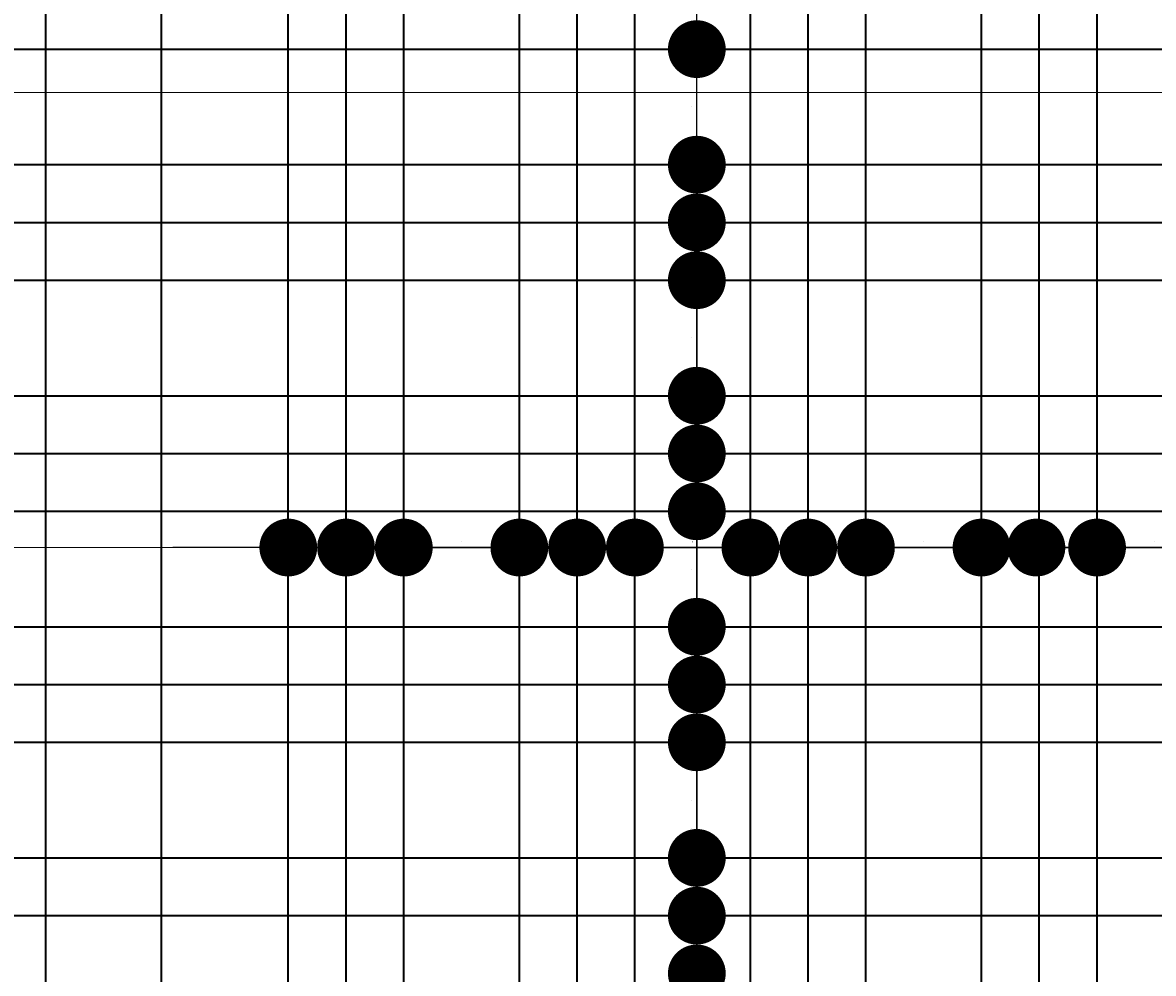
# Model space of a CAD drawing. Header units: millimetres. Extents: x 295948 to 312016, y 6878 to 18016.
# Tile 67 of 252: x 301035 to 301231, y 14588 to 14753. Entities that reach past the tile are written whole.
import ezdxf

# ---------------------------------------------------------------- set-up
doc = ezdxf.new("R2010")
doc.units = ezdxf.units.MM
doc.layers.add('konstrukcja wymiary', color=1, linetype='Continuous', lineweight=13)
doc.layers.add('zbrojenie płyty', color=141, linetype='Continuous', lineweight=35)
doc.styles.add('KONSTRUKCJA', font='romand.shx', dxfattribs={"oblique": 10})
doc.styles.get("Standard").update_dxf_attribs({"font": 'romand.shx', "oblique": 10})
doc.dimstyles.new('150', dxfattribs={"dimtxt": 10, "dimasz": 7, "dimexe": 1.25, "dimexo": 0.625, "dimgap": 3, "dimtad": 1, "dimdec": 0, "dimrnd": 0.5, "dimtxsty": 'KONSTRUKCJA', "dimblk": 'ARCHTICK', "dimcen": 2.5, "dimadec": 0, "dimazin": 0, "dimtfac": 1, "dimtdec": 0, "dimtix": 1, "dimtmove": 0, "dimatfit": 3, "dimfxl": 4, "dimfxlon": 1, "dimarcsym": 0})
doc.dimstyles.new('kropki', dxfattribs={"dimtxt": 0.001, "dimasz": 10, "dimexe": 1.25, "dimexo": 0.625, "dimgap": 1, "dimtad": 1, "dimtxsty": 'Standard', "dimblk": 'DOT', "dimcen": 2.5, "dimadec": 0, "dimazin": 0, "dimtfac": 1, "dimtmove": 0, "dimatfit": 3, "dimfxl": 1, "dimfxlon": 1, "dimarcsym": 0})

# ---------------------------------------------------------------- blocks, each defined once
blk = doc.blocks.new('_ArchTick')
at = {"color": 0, "linetype": 'ByBlock', "lineweight": 13, "const_width": 0.15}
blk.add_lwpolyline([(-0.5, -0.5), (0.5, 0.5)], dxfattribs=at)
blk = doc.blocks.new('*D104')
at = {"layer": 'Defpoints', "color": 0, "transparency": 16777216}
for p in [(301076.44, 14841.47), (301076.44, 14465.3), (300912.44, 14425.3)]:
    blk.add_point(p, dxfattribs=at)
at = {"layer": 'konstrukcja wymiary', "color": 0, "lineweight": -2, "transparency": 16777216}
for p, q in [((300912.44, 14837.47), (300912.44, 14842.72)), ((301076.44, 14837.47), (301076.44, 14842.72)), ((300912.44, 14841.47), (301076.44, 14841.47))]:
    blk.add_line(p, q, dxfattribs=at)
at = {"layer": 'konstrukcja wymiary', "color": 0, "lineweight": -2, "transparency": 16777216, "xscale": 7, "yscale": 7, "zscale": 7, "rotation": 180}
blk.add_blockref('_ArchTick', (300912.44, 14841.47), dxfattribs=at)
at = {"layer": 'konstrukcja wymiary', "color": 0, "lineweight": -2, "transparency": 16777216, "xscale": 7, "yscale": 7, "zscale": 7}
blk.add_blockref('_ArchTick', (301076.44, 14841.47), dxfattribs=at)
at = {"layer": 'konstrukcja wymiary', "color": 0, "transparency": 16777216, "insert": (300994.44, 14849.47), "char_height": 10, "attachment_point": 5, "style": 'KONSTRUKCJA'}
blk.add_mtext('164', dxfattribs=at)
blk = doc.blocks.new('*D105')
at = {"layer": 'Defpoints', "color": 0, "transparency": 16777216}
for p in [(301532.44, 14841.47), (301532.44, 14592.3), (301076.44, 14465.3)]:
    blk.add_point(p, dxfattribs=at)
at = {"layer": 'konstrukcja wymiary', "color": 0, "lineweight": -2, "transparency": 16777216}
for p, q in [((301076.44, 14837.47), (301076.44, 14842.72)), ((301532.44, 14837.47), (301532.44, 14842.72)), ((301076.44, 14841.47), (301532.44, 14841.47))]:
    blk.add_line(p, q, dxfattribs=at)
at = {"layer": 'konstrukcja wymiary', "color": 0, "lineweight": -2, "transparency": 16777216, "xscale": 7, "yscale": 7, "zscale": 7, "rotation": 180}
blk.add_blockref('_ArchTick', (301076.44, 14841.47), dxfattribs=at)
at = {"layer": 'konstrukcja wymiary', "color": 0, "lineweight": -2, "transparency": 16777216, "xscale": 7, "yscale": 7, "zscale": 7}
blk.add_blockref('_ArchTick', (301532.44, 14841.47), dxfattribs=at)
at = {"layer": 'konstrukcja wymiary', "color": 0, "transparency": 16777216, "insert": (301304.44, 14849.47), "char_height": 10, "attachment_point": 5, "style": 'KONSTRUKCJA'}
blk.add_mtext('456', dxfattribs=at)
blk = doc.blocks.new('_Dot')
at = {"color": 0, "linetype": 'ByBlock', "lineweight": -2}
blk.add_line((-0.5, 0), (-1, 0), dxfattribs=at)
at = {"color": 0, "linetype": 'ByBlock', "const_width": 0.5}
blk.add_lwpolyline([(-0.25, 0, 1), (0.25, 0, 1)], format="xyb", close=True, dxfattribs=at)
blk = doc.blocks.new('*D175')
at = {"layer": 'Defpoints', "color": 0, "transparency": 16777216}
for p in [(301140.94, 14568.3), (301151.66, 14568.3), (301140.94, 14558.3)]:
    blk.add_point(p, dxfattribs=at)
at = {"layer": 'konstrukcja wymiary', "color": 0, "lineweight": -2, "transparency": 16777216}
for p, q in [((301151.66, 14578.3), (301151.66, 14588.3)), ((301150.66, 14568.3), (301152.91, 14568.3)), ((301151.66, 14558.3), (301151.66, 14568.3)), ((301150.66, 14558.3), (301152.91, 14558.3)), ((301151.66, 14548.3), (301151.66, 14538.3))]:
    blk.add_line(p, q, dxfattribs=at)
at = {"layer": 'konstrukcja wymiary', "color": 0, "lineweight": -2, "transparency": 16777216, "xscale": 10, "yscale": 10, "zscale": 10}
for p, rotation in [((301151.66, 14568.3), 270), ((301151.66, 14558.3), 90)]:
    blk.add_blockref('_Dot', p, dxfattribs=dict(at, rotation=rotation))
at = {"layer": 'konstrukcja wymiary', "color": 0, "transparency": 16777216, "insert": (301150.66, 14563.3), "char_height": 0.001, "attachment_point": 5, "rotation": 90}
blk.add_mtext('10', dxfattribs=at)
blk = doc.blocks.new('*D176')
at = {"layer": 'Defpoints', "color": 0, "transparency": 16777216}
for p in [(301140.94, 14588.3), (301151.66, 14588.3), (301140.94, 14568.3)]:
    blk.add_point(p, dxfattribs=at)
at = {"layer": 'konstrukcja wymiary', "color": 0, "lineweight": -2, "transparency": 16777216}
for p, q in [((301151.66, 14598.3), (301151.66, 14608.3)), ((301150.66, 14588.3), (301152.91, 14588.3)), ((301151.66, 14568.3), (301151.66, 14588.3)), ((301150.66, 14568.3), (301152.91, 14568.3)), ((301151.66, 14558.3), (301151.66, 14548.3))]:
    blk.add_line(p, q, dxfattribs=at)
at = {"layer": 'konstrukcja wymiary', "color": 0, "lineweight": -2, "transparency": 16777216, "xscale": 10, "yscale": 10, "zscale": 10}
for p, rotation in [((301151.66, 14588.3), 270), ((301151.66, 14568.3), 90)]:
    blk.add_blockref('_Dot', p, dxfattribs=dict(at, rotation=rotation))
at = {"layer": 'konstrukcja wymiary', "color": 0, "transparency": 16777216, "insert": (301150.66, 14578.3), "char_height": 0.001, "attachment_point": 5, "rotation": 90}
blk.add_mtext('20', dxfattribs=at)
blk = doc.blocks.new('*D177')
at = {"layer": 'Defpoints', "color": 0, "transparency": 16777216}
for p in [(301140.94, 14598.3), (301151.66, 14598.3), (301140.94, 14588.3)]:
    blk.add_point(p, dxfattribs=at)
at = {"layer": 'konstrukcja wymiary', "color": 0, "lineweight": -2, "transparency": 16777216}
for p, q in [((301151.66, 14608.3), (301151.66, 14618.3)), ((301150.66, 14598.3), (301152.91, 14598.3)), ((301151.66, 14588.3), (301151.66, 14598.3)), ((301150.66, 14588.3), (301152.91, 14588.3)), ((301151.66, 14578.3), (301151.66, 14568.3))]:
    blk.add_line(p, q, dxfattribs=at)
at = {"layer": 'konstrukcja wymiary', "color": 0, "lineweight": -2, "transparency": 16777216, "xscale": 10, "yscale": 10, "zscale": 10}
for p, rotation in [((301151.66, 14598.3), 270), ((301151.66, 14588.3), 90)]:
    blk.add_blockref('_Dot', p, dxfattribs=dict(at, rotation=rotation))
at = {"layer": 'konstrukcja wymiary', "color": 0, "transparency": 16777216, "insert": (301150.66, 14593.3), "char_height": 0.001, "attachment_point": 5, "rotation": 90}
blk.add_mtext('10', dxfattribs=at)
blk = doc.blocks.new('*D178')
at = {"layer": 'Defpoints', "color": 0, "transparency": 16777216}
for p in [(301140.94, 14628.3), (301151.66, 14628.3), (301140.94, 14598.3)]:
    blk.add_point(p, dxfattribs=at)
at = {"layer": 'konstrukcja wymiary', "color": 0, "lineweight": -2, "transparency": 16777216}
for p, q in [((301150.66, 14628.3), (301152.91, 14628.3)), ((301151.66, 14608.3), (301151.66, 14618.3)), ((301150.66, 14598.3), (301152.91, 14598.3))]:
    blk.add_line(p, q, dxfattribs=at)
at = {"layer": 'konstrukcja wymiary', "color": 0, "lineweight": -2, "transparency": 16777216, "xscale": 10, "yscale": 10, "zscale": 10}
for p, rotation in [((301151.66, 14628.3), 90), ((301151.66, 14598.3), 270)]:
    blk.add_blockref('_Dot', p, dxfattribs=dict(at, rotation=rotation))
at = {"layer": 'konstrukcja wymiary', "color": 0, "transparency": 16777216, "insert": (301150.66, 14613.3), "char_height": 0.001, "attachment_point": 5, "rotation": 90}
blk.add_mtext('30', dxfattribs=at)
blk = doc.blocks.new('*D179')
at = {"layer": 'Defpoints', "color": 0, "transparency": 16777216}
for p in [(301140.94, 14628.3), (301140.94, 14608.3), (301151.66, 14608.3)]:
    blk.add_point(p, dxfattribs=at)
at = {"layer": 'konstrukcja wymiary', "color": 0, "lineweight": -2, "transparency": 16777216}
for p, q in [((301151.66, 14638.3), (301151.66, 14648.3)), ((301150.66, 14628.3), (301152.91, 14628.3)), ((301151.66, 14628.3), (301151.66, 14608.3)), ((301150.66, 14608.3), (301152.91, 14608.3)), ((301151.66, 14598.3), (301151.66, 14588.3))]:
    blk.add_line(p, q, dxfattribs=at)
at = {"layer": 'konstrukcja wymiary', "color": 0, "lineweight": -2, "transparency": 16777216, "xscale": 10, "yscale": 10, "zscale": 10}
for p, rotation in [((301151.66, 14628.3), 270), ((301151.66, 14608.3), 90)]:
    blk.add_blockref('_Dot', p, dxfattribs=dict(at, rotation=rotation))
at = {"layer": 'konstrukcja wymiary', "color": 0, "transparency": 16777216, "insert": (301150.66, 14618.3), "char_height": 0.001, "attachment_point": 5, "rotation": 90}
blk.add_mtext('20', dxfattribs=at)
blk = doc.blocks.new('*D180')
at = {"layer": 'Defpoints', "color": 0, "transparency": 16777216}
for p in [(301140.94, 14638.3), (301151.66, 14638.3), (301140.94, 14608.3)]:
    blk.add_point(p, dxfattribs=at)
at = {"layer": 'konstrukcja wymiary', "color": 0, "lineweight": -2, "transparency": 16777216}
for p, q in [((301150.66, 14638.3), (301152.91, 14638.3)), ((301151.66, 14618.3), (301151.66, 14628.3)), ((301150.66, 14608.3), (301152.91, 14608.3))]:
    blk.add_line(p, q, dxfattribs=at)
at = {"layer": 'konstrukcja wymiary', "color": 0, "lineweight": -2, "transparency": 16777216, "xscale": 10, "yscale": 10, "zscale": 10}
for p, rotation in [((301151.66, 14638.3), 90), ((301151.66, 14608.3), 270)]:
    blk.add_blockref('_Dot', p, dxfattribs=dict(at, rotation=rotation))
at = {"layer": 'konstrukcja wymiary', "color": 0, "transparency": 16777216, "insert": (301150.66, 14623.3), "char_height": 0.001, "attachment_point": 5, "rotation": 90}
blk.add_mtext('30', dxfattribs=at)
blk = doc.blocks.new('*D181')
at = {"layer": 'Defpoints', "color": 0, "transparency": 16777216}
for p in [(301140.94, 14648.3), (301151.66, 14648.3), (301140.94, 14638.3)]:
    blk.add_point(p, dxfattribs=at)
at = {"layer": 'konstrukcja wymiary', "color": 0, "lineweight": -2, "transparency": 16777216}
for p, q in [((301151.66, 14658.3), (301151.66, 14668.3)), ((301150.66, 14648.3), (301152.91, 14648.3)), ((301151.66, 14638.3), (301151.66, 14648.3)), ((301150.66, 14638.3), (301152.91, 14638.3)), ((301151.66, 14628.3), (301151.66, 14618.3))]:
    blk.add_line(p, q, dxfattribs=at)
at = {"layer": 'konstrukcja wymiary', "color": 0, "lineweight": -2, "transparency": 16777216, "xscale": 10, "yscale": 10, "zscale": 10}
for p, rotation in [((301151.66, 14648.3), 270), ((301151.66, 14638.3), 90)]:
    blk.add_blockref('_Dot', p, dxfattribs=dict(at, rotation=rotation))
at = {"layer": 'konstrukcja wymiary', "color": 0, "transparency": 16777216, "insert": (301150.66, 14643.3), "char_height": 0.001, "attachment_point": 5, "rotation": 90}
blk.add_mtext('10', dxfattribs=at)
blk = doc.blocks.new('*D182')
at = {"layer": 'Defpoints', "color": 0, "transparency": 16777216}
for p in [(301140.94, 14668.3), (301151.66, 14668.3), (301140.94, 14648.3)]:
    blk.add_point(p, dxfattribs=at)
at = {"layer": 'konstrukcja wymiary', "color": 0, "lineweight": -2, "transparency": 16777216}
for p, q in [((301151.66, 14678.3), (301151.66, 14688.3)), ((301150.66, 14668.3), (301152.91, 14668.3)), ((301151.66, 14648.3), (301151.66, 14668.3)), ((301150.66, 14648.3), (301152.91, 14648.3)), ((301151.66, 14638.3), (301151.66, 14628.3))]:
    blk.add_line(p, q, dxfattribs=at)
at = {"layer": 'konstrukcja wymiary', "color": 0, "lineweight": -2, "transparency": 16777216, "xscale": 10, "yscale": 10, "zscale": 10}
for p, rotation in [((301151.66, 14668.3), 270), ((301151.66, 14648.3), 90)]:
    blk.add_blockref('_Dot', p, dxfattribs=dict(at, rotation=rotation))
at = {"layer": 'konstrukcja wymiary', "color": 0, "transparency": 16777216, "insert": (301150.66, 14658.3), "char_height": 0.001, "attachment_point": 5, "rotation": 90}
blk.add_mtext('20', dxfattribs=at)
blk = doc.blocks.new('*D183')
at = {"layer": 'Defpoints', "color": 0, "transparency": 16777216}
for p in [(301140.94, 14678.3), (301151.66, 14678.3), (301140.94, 14668.3)]:
    blk.add_point(p, dxfattribs=at)
at = {"layer": 'konstrukcja wymiary', "color": 0, "lineweight": -2, "transparency": 16777216}
for p, q in [((301151.66, 14688.3), (301151.66, 14698.3)), ((301150.66, 14678.3), (301152.91, 14678.3)), ((301151.66, 14668.3), (301151.66, 14678.3)), ((301150.66, 14668.3), (301152.91, 14668.3)), ((301151.66, 14658.3), (301151.66, 14648.3))]:
    blk.add_line(p, q, dxfattribs=at)
at = {"layer": 'konstrukcja wymiary', "color": 0, "lineweight": -2, "transparency": 16777216, "xscale": 10, "yscale": 10, "zscale": 10}
for p, rotation in [((301151.66, 14678.3), 270), ((301151.66, 14668.3), 90)]:
    blk.add_blockref('_Dot', p, dxfattribs=dict(at, rotation=rotation))
at = {"layer": 'konstrukcja wymiary', "color": 0, "transparency": 16777216, "insert": (301150.66, 14673.3), "char_height": 0.001, "attachment_point": 5, "rotation": 90}
blk.add_mtext('10', dxfattribs=at)
blk = doc.blocks.new('*D184')
at = {"layer": 'Defpoints', "color": 0, "transparency": 16777216}
for p in [(301140.94, 14688.3), (301151.66, 14688.3), (301140.94, 14678.3)]:
    blk.add_point(p, dxfattribs=at)
at = {"layer": 'konstrukcja wymiary', "color": 0, "lineweight": -2, "transparency": 16777216}
for p, q in [((301151.66, 14698.3), (301151.66, 14708.3)), ((301150.66, 14688.3), (301152.91, 14688.3)), ((301151.66, 14678.3), (301151.66, 14688.3)), ((301150.66, 14678.3), (301152.91, 14678.3)), ((301151.66, 14668.3), (301151.66, 14658.3))]:
    blk.add_line(p, q, dxfattribs=at)
at = {"layer": 'konstrukcja wymiary', "color": 0, "lineweight": -2, "transparency": 16777216, "xscale": 10, "yscale": 10, "zscale": 10}
for p, rotation in [((301151.66, 14688.3), 270), ((301151.66, 14678.3), 90)]:
    blk.add_blockref('_Dot', p, dxfattribs=dict(at, rotation=rotation))
at = {"layer": 'konstrukcja wymiary', "color": 0, "transparency": 16777216, "insert": (301150.66, 14683.3), "char_height": 0.001, "attachment_point": 5, "rotation": 90}
blk.add_mtext('10', dxfattribs=at)
blk = doc.blocks.new('*D185')
at = {"layer": 'Defpoints', "color": 0, "transparency": 16777216}
for p in [(301140.94, 14708.3), (301151.66, 14708.3), (301140.94, 14688.3)]:
    blk.add_point(p, dxfattribs=at)
at = {"layer": 'konstrukcja wymiary', "color": 0, "lineweight": -2, "transparency": 16777216}
for p, q in [((301151.66, 14718.3), (301151.66, 14728.3)), ((301150.66, 14708.3), (301152.91, 14708.3)), ((301151.66, 14688.3), (301151.66, 14708.3)), ((301150.66, 14688.3), (301152.91, 14688.3)), ((301151.66, 14678.3), (301151.66, 14668.3))]:
    blk.add_line(p, q, dxfattribs=at)
at = {"layer": 'konstrukcja wymiary', "color": 0, "lineweight": -2, "transparency": 16777216, "xscale": 10, "yscale": 10, "zscale": 10}
for p, rotation in [((301151.66, 14708.3), 270), ((301151.66, 14688.3), 90)]:
    blk.add_blockref('_Dot', p, dxfattribs=dict(at, rotation=rotation))
at = {"layer": 'konstrukcja wymiary', "color": 0, "transparency": 16777216, "insert": (301150.66, 14698.3), "char_height": 0.001, "attachment_point": 5, "rotation": 90}
blk.add_mtext('20', dxfattribs=at)
blk = doc.blocks.new('*D186')
at = {"layer": 'Defpoints', "color": 0, "transparency": 16777216}
for p in [(301140.94, 14718.3), (301151.66, 14718.3), (301140.94, 14708.3)]:
    blk.add_point(p, dxfattribs=at)
at = {"layer": 'konstrukcja wymiary', "color": 0, "lineweight": -2, "transparency": 16777216}
for p, q in [((301151.66, 14728.3), (301151.66, 14738.3)), ((301150.66, 14718.3), (301152.91, 14718.3)), ((301151.66, 14708.3), (301151.66, 14718.3)), ((301150.66, 14708.3), (301152.91, 14708.3)), ((301151.66, 14698.3), (301151.66, 14688.3))]:
    blk.add_line(p, q, dxfattribs=at)
at = {"layer": 'konstrukcja wymiary', "color": 0, "lineweight": -2, "transparency": 16777216, "xscale": 10, "yscale": 10, "zscale": 10}
for p, rotation in [((301151.66, 14718.3), 270), ((301151.66, 14708.3), 90)]:
    blk.add_blockref('_Dot', p, dxfattribs=dict(at, rotation=rotation))
at = {"layer": 'konstrukcja wymiary', "color": 0, "transparency": 16777216, "insert": (301150.66, 14713.3), "char_height": 0.001, "attachment_point": 5, "rotation": 90}
blk.add_mtext('10', dxfattribs=at)
blk = doc.blocks.new('*D187')
at = {"layer": 'Defpoints', "color": 0, "transparency": 16777216}
for p in [(301140.94, 14728.3), (301151.66, 14728.3), (301140.94, 14718.3)]:
    blk.add_point(p, dxfattribs=at)
at = {"layer": 'konstrukcja wymiary', "color": 0, "lineweight": -2, "transparency": 16777216}
for p, q in [((301151.66, 14738.3), (301151.66, 14748.3)), ((301150.66, 14728.3), (301152.91, 14728.3)), ((301151.66, 14718.3), (301151.66, 14728.3)), ((301150.66, 14718.3), (301152.91, 14718.3)), ((301151.66, 14708.3), (301151.66, 14698.3))]:
    blk.add_line(p, q, dxfattribs=at)
at = {"layer": 'konstrukcja wymiary', "color": 0, "lineweight": -2, "transparency": 16777216, "xscale": 10, "yscale": 10, "zscale": 10}
for p, rotation in [((301151.66, 14728.3), 270), ((301151.66, 14718.3), 90)]:
    blk.add_blockref('_Dot', p, dxfattribs=dict(at, rotation=rotation))
at = {"layer": 'konstrukcja wymiary', "color": 0, "transparency": 16777216, "insert": (301150.66, 14723.3), "char_height": 0.001, "attachment_point": 5, "rotation": 90}
blk.add_mtext('10', dxfattribs=at)
blk = doc.blocks.new('*D188')
at = {"layer": 'Defpoints', "color": 0, "transparency": 16777216}
for p in [(301140.94, 14748.3), (301151.66, 14748.3), (301140.94, 14728.3)]:
    blk.add_point(p, dxfattribs=at)
at = {"layer": 'konstrukcja wymiary', "color": 0, "lineweight": -2, "transparency": 16777216}
for p, q in [((301151.66, 14758.3), (301151.66, 14768.3)), ((301150.66, 14748.3), (301152.91, 14748.3)), ((301151.66, 14728.3), (301151.66, 14748.3)), ((301150.66, 14728.3), (301152.91, 14728.3)), ((301151.66, 14718.3), (301151.66, 14708.3))]:
    blk.add_line(p, q, dxfattribs=at)
at = {"layer": 'konstrukcja wymiary', "color": 0, "lineweight": -2, "transparency": 16777216, "xscale": 10, "yscale": 10, "zscale": 10}
for p, rotation in [((301151.66, 14748.3), 270), ((301151.66, 14728.3), 90)]:
    blk.add_blockref('_Dot', p, dxfattribs=dict(at, rotation=rotation))
at = {"layer": 'konstrukcja wymiary', "color": 0, "transparency": 16777216, "insert": (301150.66, 14738.3), "char_height": 0.001, "attachment_point": 5, "rotation": 90}
blk.add_mtext('20', dxfattribs=at)
blk = doc.blocks.new('*D245')
at = {"layer": 'Defpoints', "color": 0, "transparency": 16777216}
for p in [(301080.94, 14688.3), (301090.94, 14688.3), (301090.94, 14662.02)]:
    blk.add_point(p, dxfattribs=at)
at = {"layer": 'konstrukcja wymiary', "color": 0, "lineweight": -2, "transparency": 16777216}
for p, q in [((301080.94, 14663.02), (301080.94, 14660.77)), ((301090.94, 14663.02), (301090.94, 14660.77)), ((301070.94, 14662.02), (301060.94, 14662.02)), ((301080.94, 14662.02), (301090.94, 14662.02)), ((301100.94, 14662.02), (301110.94, 14662.02))]:
    blk.add_line(p, q, dxfattribs=at)
at = {"layer": 'konstrukcja wymiary', "color": 0, "lineweight": -2, "transparency": 16777216, "xscale": 10, "yscale": 10, "zscale": 10}
blk.add_blockref('_Dot', (301080.94, 14662.02), dxfattribs=at)
at = {"layer": 'konstrukcja wymiary', "color": 0, "lineweight": -2, "transparency": 16777216, "xscale": 10, "yscale": 10, "zscale": 10, "rotation": 180}
blk.add_blockref('_Dot', (301090.94, 14662.02), dxfattribs=at)
at = {"layer": 'konstrukcja wymiary', "color": 0, "transparency": 16777216, "insert": (301085.94, 14663.02), "char_height": 0.001, "attachment_point": 5}
blk.add_mtext('10', dxfattribs=at)
blk = doc.blocks.new('*D246')
at = {"layer": 'Defpoints', "color": 0, "transparency": 16777216}
for p in [(301090.94, 14688.3), (301100.94, 14662.02), (301100.94, 14648.3)]:
    blk.add_point(p, dxfattribs=at)
at = {"layer": 'konstrukcja wymiary', "color": 0, "lineweight": -2, "transparency": 16777216}
for p, q in [((301090.94, 14663.02), (301090.94, 14660.77)), ((301100.94, 14661.02), (301100.94, 14663.27)), ((301080.94, 14662.02), (301070.94, 14662.02)), ((301090.94, 14662.02), (301100.94, 14662.02)), ((301110.94, 14662.02), (301120.94, 14662.02))]:
    blk.add_line(p, q, dxfattribs=at)
at = {"layer": 'konstrukcja wymiary', "color": 0, "lineweight": -2, "transparency": 16777216, "xscale": 10, "yscale": 10, "zscale": 10}
blk.add_blockref('_Dot', (301090.94, 14662.02), dxfattribs=at)
at = {"layer": 'konstrukcja wymiary', "color": 0, "lineweight": -2, "transparency": 16777216, "xscale": 10, "yscale": 10, "zscale": 10, "rotation": 180}
blk.add_blockref('_Dot', (301100.94, 14662.02), dxfattribs=at)
at = {"layer": 'konstrukcja wymiary', "color": 0, "transparency": 16777216, "insert": (301095.94, 14663.02), "char_height": 0.001, "attachment_point": 5}
blk.add_mtext('10', dxfattribs=at)
blk = doc.blocks.new('*D247')
at = {"layer": 'Defpoints', "color": 0, "transparency": 16777216}
for p in [(301120.94, 14662.02), (301100.94, 14648.3), (301120.94, 14648.3)]:
    blk.add_point(p, dxfattribs=at)
at = {"layer": 'konstrukcja wymiary', "color": 0, "lineweight": -2, "transparency": 16777216}
for p, q in [((301100.94, 14661.02), (301100.94, 14663.27)), ((301120.94, 14661.02), (301120.94, 14663.27)), ((301090.94, 14662.02), (301080.94, 14662.02)), ((301100.94, 14662.02), (301120.94, 14662.02)), ((301130.94, 14662.02), (301140.94, 14662.02))]:
    blk.add_line(p, q, dxfattribs=at)
at = {"layer": 'konstrukcja wymiary', "color": 0, "lineweight": -2, "transparency": 16777216, "xscale": 10, "yscale": 10, "zscale": 10}
blk.add_blockref('_Dot', (301100.94, 14662.02), dxfattribs=at)
at = {"layer": 'konstrukcja wymiary', "color": 0, "lineweight": -2, "transparency": 16777216, "xscale": 10, "yscale": 10, "zscale": 10, "rotation": 180}
blk.add_blockref('_Dot', (301120.94, 14662.02), dxfattribs=at)
at = {"layer": 'konstrukcja wymiary', "color": 0, "transparency": 16777216, "insert": (301110.94, 14663.02), "char_height": 0.001, "attachment_point": 5}
blk.add_mtext('20', dxfattribs=at)
blk = doc.blocks.new('*D248')
at = {"layer": 'Defpoints', "color": 0, "transparency": 16777216}
for p in [(301130.94, 14662.02), (301120.94, 14648.3), (301130.94, 14648.3)]:
    blk.add_point(p, dxfattribs=at)
at = {"layer": 'konstrukcja wymiary', "color": 0, "lineweight": -2, "transparency": 16777216}
for p, q in [((301120.94, 14661.02), (301120.94, 14663.27)), ((301130.94, 14661.02), (301130.94, 14663.27)), ((301110.94, 14662.02), (301100.94, 14662.02)), ((301120.94, 14662.02), (301130.94, 14662.02)), ((301140.94, 14662.02), (301150.94, 14662.02))]:
    blk.add_line(p, q, dxfattribs=at)
at = {"layer": 'konstrukcja wymiary', "color": 0, "lineweight": -2, "transparency": 16777216, "xscale": 10, "yscale": 10, "zscale": 10}
blk.add_blockref('_Dot', (301120.94, 14662.02), dxfattribs=at)
at = {"layer": 'konstrukcja wymiary', "color": 0, "lineweight": -2, "transparency": 16777216, "xscale": 10, "yscale": 10, "zscale": 10, "rotation": 180}
blk.add_blockref('_Dot', (301130.94, 14662.02), dxfattribs=at)
at = {"layer": 'konstrukcja wymiary', "color": 0, "transparency": 16777216, "insert": (301125.94, 14663.02), "char_height": 0.001, "attachment_point": 5}
blk.add_mtext('10', dxfattribs=at)
blk = doc.blocks.new('*D249')
at = {"layer": 'Defpoints', "color": 0, "transparency": 16777216}
for p in [(301140.94, 14662.02), (301130.94, 14648.3), (301140.94, 14648.3)]:
    blk.add_point(p, dxfattribs=at)
at = {"layer": 'konstrukcja wymiary', "color": 0, "lineweight": -2, "transparency": 16777216}
for p, q in [((301130.94, 14661.02), (301130.94, 14663.27)), ((301140.94, 14661.02), (301140.94, 14663.27)), ((301120.94, 14662.02), (301110.94, 14662.02)), ((301130.94, 14662.02), (301140.94, 14662.02)), ((301150.94, 14662.02), (301160.94, 14662.02))]:
    blk.add_line(p, q, dxfattribs=at)
at = {"layer": 'konstrukcja wymiary', "color": 0, "lineweight": -2, "transparency": 16777216, "xscale": 10, "yscale": 10, "zscale": 10}
blk.add_blockref('_Dot', (301130.94, 14662.02), dxfattribs=at)
at = {"layer": 'konstrukcja wymiary', "color": 0, "lineweight": -2, "transparency": 16777216, "xscale": 10, "yscale": 10, "zscale": 10, "rotation": 180}
blk.add_blockref('_Dot', (301140.94, 14662.02), dxfattribs=at)
at = {"layer": 'konstrukcja wymiary', "color": 0, "transparency": 16777216, "insert": (301135.94, 14663.02), "char_height": 0.001, "attachment_point": 5}
blk.add_mtext('10', dxfattribs=at)
blk = doc.blocks.new('*D250')
at = {"layer": 'Defpoints', "color": 0, "transparency": 16777216}
for p in [(301160.94, 14662.02), (301140.94, 14648.3), (301160.94, 14648.3)]:
    blk.add_point(p, dxfattribs=at)
at = {"layer": 'konstrukcja wymiary', "color": 0, "lineweight": -2, "transparency": 16777216}
for p, q in [((301140.94, 14661.02), (301140.94, 14663.27)), ((301160.94, 14661.02), (301160.94, 14663.27)), ((301130.94, 14662.02), (301120.94, 14662.02)), ((301140.94, 14662.02), (301160.94, 14662.02)), ((301170.94, 14662.02), (301180.94, 14662.02))]:
    blk.add_line(p, q, dxfattribs=at)
at = {"layer": 'konstrukcja wymiary', "color": 0, "lineweight": -2, "transparency": 16777216, "xscale": 10, "yscale": 10, "zscale": 10}
blk.add_blockref('_Dot', (301140.94, 14662.02), dxfattribs=at)
at = {"layer": 'konstrukcja wymiary', "color": 0, "lineweight": -2, "transparency": 16777216, "xscale": 10, "yscale": 10, "zscale": 10, "rotation": 180}
blk.add_blockref('_Dot', (301160.94, 14662.02), dxfattribs=at)
at = {"layer": 'konstrukcja wymiary', "color": 0, "transparency": 16777216, "insert": (301150.94, 14663.02), "char_height": 0.001, "attachment_point": 5}
blk.add_mtext('20', dxfattribs=at)
blk = doc.blocks.new('*D251')
at = {"layer": 'Defpoints', "color": 0, "transparency": 16777216}
for p in [(301170.94, 14662.02), (301160.94, 14648.3), (301170.94, 14648.3)]:
    blk.add_point(p, dxfattribs=at)
at = {"layer": 'konstrukcja wymiary', "color": 0, "lineweight": -2, "transparency": 16777216}
for p, q in [((301160.94, 14661.02), (301160.94, 14663.27)), ((301170.94, 14661.02), (301170.94, 14663.27)), ((301150.94, 14662.02), (301140.94, 14662.02)), ((301160.94, 14662.02), (301170.94, 14662.02)), ((301180.94, 14662.02), (301190.94, 14662.02))]:
    blk.add_line(p, q, dxfattribs=at)
at = {"layer": 'konstrukcja wymiary', "color": 0, "lineweight": -2, "transparency": 16777216, "xscale": 10, "yscale": 10, "zscale": 10}
blk.add_blockref('_Dot', (301160.94, 14662.02), dxfattribs=at)
at = {"layer": 'konstrukcja wymiary', "color": 0, "lineweight": -2, "transparency": 16777216, "xscale": 10, "yscale": 10, "zscale": 10, "rotation": 180}
blk.add_blockref('_Dot', (301170.94, 14662.02), dxfattribs=at)
at = {"layer": 'konstrukcja wymiary', "color": 0, "transparency": 16777216, "insert": (301165.94, 14663.02), "char_height": 0.001, "attachment_point": 5}
blk.add_mtext('10', dxfattribs=at)
blk = doc.blocks.new('*D252')
at = {"layer": 'Defpoints', "color": 0, "transparency": 16777216}
for p in [(301180.94, 14662.02), (301170.94, 14648.3), (301180.94, 14648.3)]:
    blk.add_point(p, dxfattribs=at)
at = {"layer": 'konstrukcja wymiary', "color": 0, "lineweight": -2, "transparency": 16777216}
for p, q in [((301170.94, 14661.02), (301170.94, 14663.27)), ((301180.94, 14661.02), (301180.94, 14663.27)), ((301160.94, 14662.02), (301150.94, 14662.02)), ((301170.94, 14662.02), (301180.94, 14662.02)), ((301190.94, 14662.02), (301200.94, 14662.02))]:
    blk.add_line(p, q, dxfattribs=at)
at = {"layer": 'konstrukcja wymiary', "color": 0, "lineweight": -2, "transparency": 16777216, "xscale": 10, "yscale": 10, "zscale": 10}
blk.add_blockref('_Dot', (301170.94, 14662.02), dxfattribs=at)
at = {"layer": 'konstrukcja wymiary', "color": 0, "lineweight": -2, "transparency": 16777216, "xscale": 10, "yscale": 10, "zscale": 10, "rotation": 180}
blk.add_blockref('_Dot', (301180.94, 14662.02), dxfattribs=at)
at = {"layer": 'konstrukcja wymiary', "color": 0, "transparency": 16777216, "insert": (301175.94, 14663.02), "char_height": 0.001, "attachment_point": 5}
blk.add_mtext('10', dxfattribs=at)
blk = doc.blocks.new('*D253')
at = {"layer": 'Defpoints', "color": 0, "transparency": 16777216}
for p in [(301200.94, 14662.02), (301180.94, 14648.3), (301200.94, 14648.3)]:
    blk.add_point(p, dxfattribs=at)
at = {"layer": 'konstrukcja wymiary', "color": 0, "lineweight": -2, "transparency": 16777216}
for p, q in [((301180.94, 14661.02), (301180.94, 14663.27)), ((301200.94, 14661.02), (301200.94, 14663.27)), ((301170.94, 14662.02), (301160.94, 14662.02)), ((301180.94, 14662.02), (301200.94, 14662.02)), ((301210.94, 14662.02), (301220.94, 14662.02))]:
    blk.add_line(p, q, dxfattribs=at)
at = {"layer": 'konstrukcja wymiary', "color": 0, "lineweight": -2, "transparency": 16777216, "xscale": 10, "yscale": 10, "zscale": 10}
blk.add_blockref('_Dot', (301180.94, 14662.02), dxfattribs=at)
at = {"layer": 'konstrukcja wymiary', "color": 0, "lineweight": -2, "transparency": 16777216, "xscale": 10, "yscale": 10, "zscale": 10, "rotation": 180}
blk.add_blockref('_Dot', (301200.94, 14662.02), dxfattribs=at)
at = {"layer": 'konstrukcja wymiary', "color": 0, "transparency": 16777216, "insert": (301190.94, 14663.02), "char_height": 0.001, "attachment_point": 5}
blk.add_mtext('20', dxfattribs=at)
blk = doc.blocks.new('*D254')
at = {"layer": 'Defpoints', "color": 0, "transparency": 16777216}
for p in [(301210.44, 14662.02), (301200.94, 14648.3), (301210.44, 14648.3)]:
    blk.add_point(p, dxfattribs=at)
at = {"layer": 'konstrukcja wymiary', "color": 0, "lineweight": -2, "transparency": 16777216}
for p, q in [((301200.94, 14661.02), (301200.94, 14663.27)), ((301210.44, 14661.02), (301210.44, 14663.27)), ((301190.94, 14662.02), (301180.94, 14662.02)), ((301200.94, 14662.02), (301210.44, 14662.02)), ((301220.44, 14662.02), (301230.44, 14662.02))]:
    blk.add_line(p, q, dxfattribs=at)
at = {"layer": 'konstrukcja wymiary', "color": 0, "lineweight": -2, "transparency": 16777216, "xscale": 10, "yscale": 10, "zscale": 10}
blk.add_blockref('_Dot', (301200.94, 14662.02), dxfattribs=at)
at = {"layer": 'konstrukcja wymiary', "color": 0, "lineweight": -2, "transparency": 16777216, "xscale": 10, "yscale": 10, "zscale": 10, "rotation": 180}
blk.add_blockref('_Dot', (301210.44, 14662.02), dxfattribs=at)
at = {"layer": 'konstrukcja wymiary', "color": 0, "transparency": 16777216, "insert": (301205.69, 14663.02), "char_height": 0.001, "attachment_point": 5}
blk.add_mtext('9,5', dxfattribs=at)
blk = doc.blocks.new('*D255')
at = {"layer": 'Defpoints', "color": 0, "transparency": 16777216}
for p in [(301220.94, 14662.02), (301210.44, 14648.3), (301220.94, 14648.3)]:
    blk.add_point(p, dxfattribs=at)
at = {"layer": 'konstrukcja wymiary', "color": 0, "lineweight": -2, "transparency": 16777216}
for p, q in [((301210.44, 14661.02), (301210.44, 14663.27)), ((301220.94, 14661.02), (301220.94, 14663.27)), ((301200.44, 14662.02), (301190.44, 14662.02)), ((301210.44, 14662.02), (301220.94, 14662.02)), ((301230.94, 14662.02), (301240.94, 14662.02))]:
    blk.add_line(p, q, dxfattribs=at)
at = {"layer": 'konstrukcja wymiary', "color": 0, "lineweight": -2, "transparency": 16777216, "xscale": 10, "yscale": 10, "zscale": 10}
blk.add_blockref('_Dot', (301210.44, 14662.02), dxfattribs=at)
at = {"layer": 'konstrukcja wymiary', "color": 0, "lineweight": -2, "transparency": 16777216, "xscale": 10, "yscale": 10, "zscale": 10, "rotation": 180}
blk.add_blockref('_Dot', (301220.94, 14662.02), dxfattribs=at)
at = {"layer": 'konstrukcja wymiary', "color": 0, "transparency": 16777216, "insert": (301215.69, 14663.02), "char_height": 0.001, "attachment_point": 5}
blk.add_mtext('10,5', dxfattribs=at)
blk = doc.blocks.new('*D256')
at = {"layer": 'Defpoints', "color": 0, "transparency": 16777216}
for p in [(301240.94, 14662.02), (301220.94, 14648.3), (301240.94, 14648.3)]:
    blk.add_point(p, dxfattribs=at)
at = {"layer": 'konstrukcja wymiary', "color": 0, "lineweight": -2, "transparency": 16777216}
for p, q in [((301220.94, 14661.02), (301220.94, 14663.27)), ((301240.94, 14661.02), (301240.94, 14663.27)), ((301210.94, 14662.02), (301200.94, 14662.02)), ((301220.94, 14662.02), (301240.94, 14662.02)), ((301250.94, 14662.02), (301260.94, 14662.02))]:
    blk.add_line(p, q, dxfattribs=at)
at = {"layer": 'konstrukcja wymiary', "color": 0, "lineweight": -2, "transparency": 16777216, "xscale": 10, "yscale": 10, "zscale": 10}
blk.add_blockref('_Dot', (301220.94, 14662.02), dxfattribs=at)
at = {"layer": 'konstrukcja wymiary', "color": 0, "lineweight": -2, "transparency": 16777216, "xscale": 10, "yscale": 10, "zscale": 10, "rotation": 180}
blk.add_blockref('_Dot', (301240.94, 14662.02), dxfattribs=at)
at = {"layer": 'konstrukcja wymiary', "color": 0, "transparency": 16777216, "insert": (301230.94, 14663.02), "char_height": 0.001, "attachment_point": 5}
blk.add_mtext('20', dxfattribs=at)
blk = doc.blocks.new('*D257')
at = {"layer": 'Defpoints', "color": 0, "transparency": 16777216}
for p in [(301250.94, 14662.02), (301240.94, 14648.3), (301250.94, 14648.3)]:
    blk.add_point(p, dxfattribs=at)
at = {"layer": 'konstrukcja wymiary', "color": 0, "lineweight": -2, "transparency": 16777216}
for p, q in [((301240.94, 14661.02), (301240.94, 14663.27)), ((301250.94, 14661.02), (301250.94, 14663.27)), ((301230.94, 14662.02), (301220.94, 14662.02)), ((301240.94, 14662.02), (301250.94, 14662.02)), ((301260.94, 14662.02), (301270.94, 14662.02))]:
    blk.add_line(p, q, dxfattribs=at)
at = {"layer": 'konstrukcja wymiary', "color": 0, "lineweight": -2, "transparency": 16777216, "xscale": 10, "yscale": 10, "zscale": 10}
blk.add_blockref('_Dot', (301240.94, 14662.02), dxfattribs=at)
at = {"layer": 'konstrukcja wymiary', "color": 0, "lineweight": -2, "transparency": 16777216, "xscale": 10, "yscale": 10, "zscale": 10, "rotation": 180}
blk.add_blockref('_Dot', (301250.94, 14662.02), dxfattribs=at)
at = {"layer": 'konstrukcja wymiary', "color": 0, "transparency": 16777216, "insert": (301245.94, 14663.02), "char_height": 0.001, "attachment_point": 5}
blk.add_mtext('10', dxfattribs=at)

msp = doc.modelspace()

# ---------------------------------------------------------------- linework, layer by layer
at = {"layer": 'konstrukcja wymiary'}
for p, q in [((301151.661, 14738.305), (301151.661, 14803.794)), ((301543.94, 14740.781), (300810.396, 14740.781)), ((301070.94, 14662.015), (300810.396, 14662.015))]:
    msp.add_line(p, q, dxfattribs=at)
at = {"layer": 'zbrojenie płyty'}
for p, q in [((301038.94, 14780.805), (301038.94, 14467.805)), ((301058.94, 14780.805), (301058.94, 14467.805)), ((301080.94, 14126.805), (301080.94, 14780.805)), ((301090.94, 14126.805), (301090.94, 14780.805)), ((301100.94, 14126.805), (301100.94, 14780.805)), ((301120.94, 14126.805), (301120.94, 14780.805)), ((301130.94, 14126.805), (301130.94, 14780.805)), ((301140.94, 14126.805), (301140.94, 14780.805)), ((301160.94, 14126.805), (301160.94, 14780.805)), ((301170.94, 14126.805), (301170.94, 14780.805)), ((301180.94, 14126.805), (301180.94, 14780.805)), ((301200.94, 14126.805), (301200.94, 14780.805)), ((301210.94, 14126.805), (301210.94, 14780.805)), ((301220.94, 14126.805), (301220.94, 14780.805)), ((300890.94, 14748.305), (301529.94, 14748.305)), ((300890.94, 14728.305), (301529.94, 14728.305)), ((300890.94, 14718.305), (301529.94, 14718.305)), ((300890.94, 14708.305), (301529.94, 14708.305)), ((300890.94, 14688.305), (301529.94, 14688.305)), ((300890.94, 14678.305), (301529.94, 14678.305)), ((300890.94, 14668.305), (301529.94, 14668.305)), ((300890.94, 14648.305), (301529.94, 14648.305)), ((300890.94, 14638.305), (301529.94, 14638.305)), ((300890.94, 14628.305), (301529.94, 14628.305)), ((300890.94, 14608.305), (301529.94, 14608.305)), ((300890.94, 14598.305), (301529.94, 14598.305))]:
    msp.add_line(p, q, dxfattribs=at)

# ---------------------------------------------------------------- dimensions: what is measured, and where the dimension line sits
at = {"layer": 'konstrukcja wymiary'}
for base, p1, p2, dimstyle, picture, middle in [((301076.44, 14841.472), (300912.44, 14425.305), (301076.44, 14465.305), '150', '*D104', (300994.44, 14849.472)), ((301532.44, 14841.472), (301076.44, 14465.305), (301532.44, 14592.305), '150', '*D105', (301304.44, 14849.472)), ((301100.94, 14662.015), (301090.94, 14688.305), (301100.94, 14648.305), 'kropki', '*D246', (301095.94, 14663.016)), ((301120.94, 14662.015), (301100.94, 14648.305), (301120.94, 14648.305), 'kropki', '*D247', (301110.94, 14663.016)), ((301130.94, 14662.015), (301120.94, 14648.305), (301130.94, 14648.305), 'kropki', '*D248', (301125.94, 14663.016)), ((301140.94, 14662.015), (301130.94, 14648.305), (301140.94, 14648.305), 'kropki', '*D249', (301135.94, 14663.016)), ((301160.94, 14662.015), (301140.94, 14648.305), (301160.94, 14648.305), 'kropki', '*D250', (301150.94, 14663.016)), ((301170.94, 14662.015), (301160.94, 14648.305), (301170.94, 14648.305), 'kropki', '*D251', (301165.94, 14663.016)), ((301180.94, 14662.015), (301170.94, 14648.305), (301180.94, 14648.305), 'kropki', '*D252', (301175.94, 14663.016)), ((301200.94, 14662.015), (301180.94, 14648.305), (301200.94, 14648.305), 'kropki', '*D253', (301190.94, 14663.016)), ((301210.44, 14662.015), (301200.94, 14648.305), (301210.44, 14648.305), 'kropki', '*D254', (301205.69, 14663.016)), ((301220.94, 14662.015), (301210.44, 14648.305), (301220.94, 14648.305), 'kropki', '*D255', (301215.69, 14663.016)), ((301240.94, 14662.015), (301220.94, 14648.305), (301240.94, 14648.305), 'kropki', '*D256', (301230.94, 14663.016)), ((301250.94, 14662.015), (301240.94, 14648.305), (301250.94, 14648.305), 'kropki', '*D257', (301245.94, 14663.016))]:
    dim = msp.add_linear_dim(base=base, p1=p1, p2=p2, dimstyle=dimstyle, override={"dimtmove": 1}, dxfattribs=at)
    dim.commit()
    dim.dimension.update_dxf_attribs({"geometry": picture, "text_midpoint": middle})
for base, p1, p2, picture, middle in [((301151.661, 14748.305), (301140.94, 14728.305), (301140.94, 14748.305), '*D188', (301150.66, 14738.305)), ((301151.661, 14728.305), (301140.94, 14718.305), (301140.94, 14728.305), '*D187', (301150.66, 14723.305)), ((301151.661, 14718.305), (301140.94, 14708.305), (301140.94, 14718.305), '*D186', (301150.66, 14713.305)), ((301151.661, 14708.305), (301140.94, 14688.305), (301140.94, 14708.305), '*D185', (301150.66, 14698.305)), ((301151.661, 14688.305), (301140.94, 14678.305), (301140.94, 14688.305), '*D184', (301150.66, 14683.305)), ((301151.661, 14678.305), (301140.94, 14668.305), (301140.94, 14678.305), '*D183', (301150.66, 14673.305)), ((301151.661, 14668.305), (301140.94, 14648.305), (301140.94, 14668.305), '*D182', (301150.66, 14658.305)), ((301151.661, 14648.305), (301140.94, 14638.305), (301140.94, 14648.305), '*D181', (301150.66, 14643.305)), ((301151.661, 14608.305), (301140.94, 14628.305), (301140.94, 14608.305), '*D179', (301150.66, 14618.305)), ((301151.661, 14638.305), (301140.94, 14608.305), (301140.94, 14638.305), '*D180', (301150.66, 14623.305)), ((301151.661, 14628.305), (301140.94, 14598.305), (301140.94, 14628.305), '*D178', (301150.66, 14613.305)), ((301151.661, 14598.305), (301140.94, 14588.305), (301140.94, 14598.305), '*D177', (301150.66, 14593.305)), ((301151.661, 14588.305), (301140.94, 14568.305), (301140.94, 14588.305), '*D176', (301150.66, 14578.305)), ((301151.661, 14568.305), (301140.94, 14558.305), (301140.94, 14568.305), '*D175', (301150.66, 14563.305))]:
    dim = msp.add_linear_dim(base=base, p1=p1, p2=p2, angle=90, dimstyle='kropki', override={"dimtmove": 1}, dxfattribs=at)
    dim.commit()
    dim.dimension.update_dxf_attribs({"geometry": picture, "text_midpoint": middle})
dim = msp.add_linear_dim(base=(301090.94, 14662.015), p1=(301080.94, 14688.305), p2=(301090.94, 14688.305), dimstyle='kropki', dxfattribs=at)
dim.commit()
dim.dimension.update_dxf_attribs({"geometry": '*D245', "text_midpoint": (301085.94, 14663.016)})

doc.saveas('drawing.dxf')
